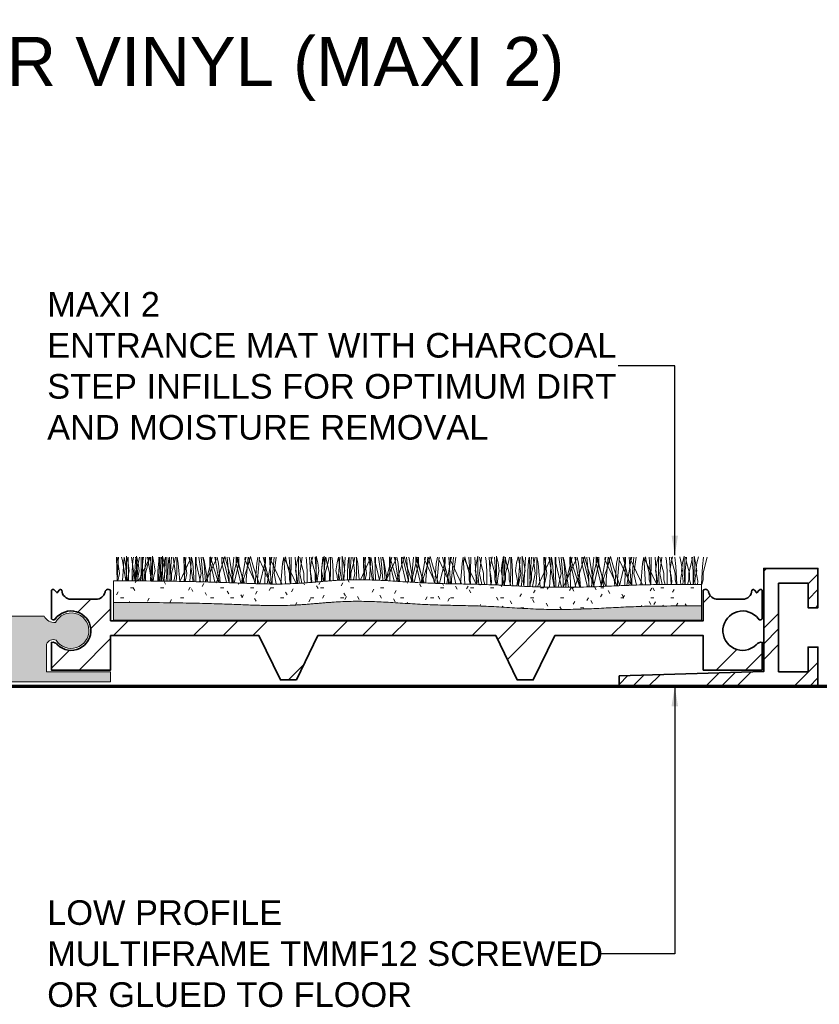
# Model space of a CAD drawing. Header units: millimetres. Extents: x -179 to 162, y -35 to 68.
# Tile 4 of 5: x 38 to 119, y -32 to 68. Entities that reach past the tile are written whole.
import ezdxf

# ---------------------------------------------------------------- set-up
doc = ezdxf.new("R2010")
doc.units = ezdxf.units.MM
for name, color, linetype, lineweight in [('FS-DETAIL', 3, 'Continuous', 35), ('FS-DETAIL-HATCH', 253, 'Continuous', 13), ('FS-DETAIL-THIN', 8, 'Continuous', 18), ('FS-DETAIL-WIDE', 4, 'Continuous', 70), ('FS-TEXT', 7, 'Continuous', 25)]:
    doc.layers.add(name, color=color, linetype=linetype, lineweight=lineweight)
doc.styles.add('Arial', font='arial.ttf', dxfattribs={"height": 2.5})
doc.dimstyles.new('Diagonal_2.5mm Arial$7', dxfattribs={"dimtxt": 2.5, "dimasz": 2, "dimexe": 2.5, "dimexo": 5, "dimgap": 1, "dimtad": 0, "dimzin": 0, "dimdsep": 46, "dimtxsty": 'Arial', "dimcen": 2, "dimdle": 4, "dimclrd": 1, "dimclre": 256, "dimclrt": 7, "dimaunit": 1, "dimadec": 0, "dimazin": 0, "dimtfac": 1, "dimtix": 1, "dimtmove": 2, "dimatfit": 3, "dimfxl": 1, "dimtvp": 1, "dimtolj": 1, "dimtzin": 0, "dimarcsym": 0})

# ---------------------------------------------------------------- blocks, each defined once
blk = doc.blocks.new('CARPET-H-PROFILE-MAXI')
at = {"layer": 'FS-DETAIL-HATCH'}
for p, q in [((-73.39, -53.15), (-73.34, -55.57)), ((-73.1, -54.82), (-73.32, -53.15)), ((-73.18, -53.15), (-73.25, -54.11)), ((-72.8, -53.51), (-72.88, -53.15)), ((-72.46, -55.58), (-72.8, -53.51)), ((-72.78, -55.58), (-72.63, -53.16)), ((-72.5, -53.81), (-72.63, -53.16)), ((-72.36, -55.58), (-72.5, -53.81)), ((-72.21, -53.73), (-72.37, -53.08)), ((-72.37, -53.43), (-72.37, -53.08)), ((-72.37, -54.75), (-72.37, -53.43)), ((-72.23, -53.15), (-72.18, -55.58)), ((-72.1, -54.56), (-72.21, -53.73)), ((-71.64, -54.82), (-71.86, -53.15)), ((-71.74, -53.55), (-71.81, -54.6)), ((-71.68, -53.15), (-71.74, -53.55)), ((-71.44, -53.15), (-71.51, -54.11)), ((-71.34, -53.81), (-71.47, -53.15)), ((-71.46, -54.78), (-71.16, -53.66)), ((-71.19, -53.77), (-71.36, -53.08)), ((-71.36, -53.43), (-71.36, -53.08)), ((-71.36, -54.75), (-71.36, -53.43)), ((-71.2, -55.59), (-71.34, -53.81)), ((-71.09, -54.56), (-71.19, -53.78)), ((-71.16, -53.66), (-71.06, -53.15)), ((-71.15, -55.59), (-70.12, -53.4)), ((-70.91, -53.43), (-70.91, -53.15)), ((-70.91, -54.75), (-70.91, -53.43)), ((-70.72, -53.55), (-70.8, -54.6)), ((-70.76, -53.15), (-70.71, -55.6)), ((-70.67, -53.15), (-70.72, -53.55)), ((-70.43, -53.15), (-70.5, -54.11)), ((-70.45, -54.78), (-70.15, -53.66)), ((-70.18, -53.51), (-70.26, -53.15)), ((-69.83, -55.6), (-70.18, -53.51)), ((-70.12, -53.4), (-70.17, -53.15)), ((-70.15, -53.66), (-70.05, -53.15)), ((-69.88, -53.81), (-70, -53.15)), ((-69.9, -53.43), (-69.9, -53.15)), ((-69.9, -54.75), (-69.9, -53.43)), ((-69.73, -55.61), (-69.88, -53.81)), ((-69.59, -53.73), (-69.75, -53.08)), ((-69.75, -53.43), (-69.75, -53.08)), ((-69.75, -54.75), (-69.75, -53.43)), ((-69.47, -54.56), (-69.59, -53.73)), ((-69.11, -53.55), (-69.19, -54.6)), ((-69.06, -53.15), (-69.11, -53.55)), ((-68.89, -54.82), (-69.11, -53.15)), ((-68.96, -53.15), (-69.04, -54.11)), ((-68.82, -53.15), (-68.89, -54.11)), ((-68.84, -54.78), (-68.54, -53.66)), ((-68.57, -53.73), (-68.74, -53.08)), ((-68.74, -53.43), (-68.74, -53.08)), ((-68.74, -54.75), (-68.74, -53.43)), ((-68.46, -54.56), (-68.57, -53.73)), ((-68.56, -55.62), (-68.41, -53.15)), ((-68.54, -53.66), (-68.43, -53.15)), ((-68.29, -53.43), (-68.29, -53.15)), ((-68.29, -54.75), (-68.29, -53.43)), ((-68.1, -53.55), (-68.17, -54.6)), ((-68.05, -53.15), (-68.1, -53.55)), ((-68.01, -53.15), (-67.96, -55.62)), ((-67.8, -53.15), (-67.87, -54.11)), ((-67.82, -54.78), (-67.52, -53.66)), ((-67.42, -54.82), (-67.65, -53.15)), ((-67.52, -53.66), (-67.42, -53.15)), ((-67.27, -53.43), (-67.27, -53.15)), ((-67.27, -54.75), (-67.27, -53.43)), ((-67.12, -53.81), (-67.25, -53.15)), ((-66.98, -55.63), (-67.12, -53.81)), ((-66.95, -55.63), (-65.91, -53.4)), ((-66.55, -53.15), (-66.5, -55.64)), ((-66.26, -54.82), (-66.48, -53.15)), ((-66.34, -53.15), (-66.41, -54.11)), ((-65.96, -53.51), (-66.04, -53.15)), ((-65.6, -55.66), (-65.96, -53.51)), ((-65.91, -53.4), (-65.95, -53.15)), ((-65.94, -55.65), (-65.79, -53.16)), ((-65.66, -53.81), (-65.79, -53.16)), ((-65.51, -55.66), (-65.66, -53.81)), ((-65.39, -53.15), (-65.34, -55.67)), ((-65.32, -53.77), (-65.32, -53.15)), ((-64.88, -55.68), (-65.32, -53.77)), ((-64.8, -54.82), (-65.02, -53.15)), ((-64.6, -55.42), (-64.8, -53.15)), ((-64.5, -53.81), (-64.63, -53.15)), ((-64.5, -53.51), (-64.58, -53.15)), ((-64.13, -55.7), (-64.5, -53.51)), ((-64.35, -55.7), (-64.5, -53.81)), ((-64.36, -55.7), (-63.29, -53.4)), ((-64.26, -55.42), (-63.69, -53.15)), ((-63.92, -53.15), (-63.87, -55.71)), ((-63.86, -53.77), (-63.86, -53.14)), ((-63.56, -54.18), (-63.86, -53.14)), ((-63.41, -55.72), (-63.86, -53.77)), ((-63.34, -53.51), (-63.42, -53.15)), ((-62.97, -55.73), (-63.34, -53.51)), ((-63.29, -53.4), (-63.33, -53.15)), ((-63.04, -53.81), (-63.17, -53.15)), ((-62.88, -55.74), (-63.04, -53.81)), ((-62.72, -54.18), (-62.41, -53.1)), ((-62.7, -53.77), (-62.7, -53.15)), ((-62.24, -55.75), (-62.7, -53.77)), ((-62.02, -55.42), (-62.6, -53.15)), ((-62.1, -54.18), (-62.41, -53.1)), ((-61.97, -55.42), (-62.17, -53.15)), ((-61.87, -53.51), (-61.96, -53.15)), ((-61.5, -55.78), (-61.87, -53.51)), ((-61.69, -55.42), (-61.49, -53.15)), ((-61.64, -55.42), (-61.06, -53.15)), ((-61.43, -55.78), (-60.96, -53.77)), ((-61.24, -53.77), (-61.24, -53.14)), ((-60.94, -54.18), (-61.24, -53.14)), ((-60.76, -55.8), (-61.24, -53.77)), ((-60.56, -55.42), (-61.14, -53.15)), ((-60.96, -53.77), (-60.96, -53.15)), ((-60.71, -55.81), (-60.32, -53.51)), ((-60.37, -53.4), (-60.33, -53.15)), ((-59.23, -55.86), (-60.37, -53.4)), ((-60.32, -53.51), (-60.24, -53.15)), ((-60.22, -55.42), (-60.02, -53.15)), ((-60.1, -54.18), (-59.79, -53.1)), ((-59.4, -55.42), (-59.98, -53.15)), ((-59.47, -54.18), (-59.79, -53.1)), ((-59.32, -55.85), (-59.16, -53.81)), ((-59.16, -53.81), (-59.03, -53.15)), ((-59.06, -55.42), (-58.86, -53.15)), ((-58.91, -53.4), (-58.87, -53.15)), ((-57.75, -55.88), (-58.89, -53.45)), ((-58.83, -55.87), (-58.34, -53.77)), ((-57.94, -55.42), (-58.51, -53.15)), ((-58.34, -53.77), (-58.34, -53.15)), ((-58.27, -53.15), (-58.33, -55.88)), ((-58.09, -55.88), (-57.7, -53.51)), ((-57.7, -55.88), (-57.87, -53.15)), ((-57.75, -53.4), (-57.71, -53.15)), ((-56.59, -55.89), (-57.75, -53.4)), ((-57.7, -53.51), (-57.62, -53.15)), ((-57.6, -55.42), (-57.4, -53.15)), ((-57.4, -54.82), (-57.18, -53.15)), ((-56.7, -55.89), (-56.54, -53.81)), ((-56.54, -53.81), (-56.41, -53.16)), ((-56.24, -55.89), (-56.41, -53.16)), ((-56.29, -53.4), (-56.24, -53.13)), ((-55.15, -55.83), (-56.29, -53.4)), ((-56.14, -53.66), (-56.24, -53.13)), ((-55.84, -54.78), (-56.14, -53.66)), ((-55.86, -53.15), (-55.79, -54.11)), ((-55.65, -53.15), (-55.7, -55.86)), ((-55.08, -55.82), (-55.25, -53.15)), ((-55.2, -54.56), (-55.09, -53.73)), ((-55.09, -53.73), (-54.92, -53.08)), ((-54.92, -53.43), (-54.92, -53.08)), ((-54.92, -54.75), (-54.92, -53.43)), ((-54.67, -53.66), (-54.78, -53.15)), ((-54.77, -54.82), (-54.55, -53.15)), ((-54.37, -54.78), (-54.67, -53.66)), ((-54.15, -53.15), (-54.1, -53.55)), ((-54.1, -53.55), (-54.02, -54.6)), ((-53.63, -55.73), (-53.79, -53.15)), ((-53.74, -54.56), (-53.62, -53.73)), ((-53.62, -53.73), (-53.47, -53.13)), ((-53.51, -53.66), (-53.61, -53.15)), ((-53.21, -54.78), (-53.51, -53.66)), ((-53.23, -53.15), (-53.16, -54.11)), ((-52.96, -53.73), (-53.12, -53.08)), ((-53.12, -53.43), (-53.12, -53.08)), ((-53.12, -54.75), (-53.12, -53.43)), ((-52.84, -54.56), (-52.96, -53.73)), ((-52.57, -54.56), (-52.46, -53.73)), ((-52.48, -53.55), (-52.56, -54.6)), ((-52.43, -53.15), (-52.48, -53.55)), ((-52.46, -53.73), (-52.3, -53.08)), ((-52.3, -53.43), (-52.3, -53.08)), ((-52.3, -54.75), (-52.3, -53.43)), ((-52.18, -53.15), (-52.26, -54.11)), ((-52.21, -54.78), (-51.91, -53.66)), ((-52.05, -53.66), (-52.15, -53.15)), ((-51.75, -54.78), (-52.05, -53.66)), ((-51.91, -53.66), (-51.8, -53.15)), ((-51.66, -53.43), (-51.66, -53.15)), ((-51.66, -54.75), (-51.66, -53.43)), ((-51.53, -53.15), (-51.47, -53.55)), ((-51.47, -53.55), (-51.4, -54.6)), ((-51.11, -54.56), (-51, -53.73)), ((-51, -53.73), (-50.86, -53.18)), ((-50.64, -54.82), (-50.86, -53.18)), ((-50.72, -53.15), (-50.79, -54.11)), ((-50.33, -53.73), (-50.49, -53.08)), ((-50.49, -53.43), (-50.49, -53.08)), ((-50.49, -54.75), (-50.49, -53.43)), ((-50.22, -54.56), (-50.33, -53.73)), ((-50.31, -55.5), (-50.17, -53.15)), ((-49.86, -53.55), (-49.93, -54.6)), ((-49.8, -53.15), (-49.86, -53.55)), ((-49.77, -53.15), (-49.72, -55.48)), ((-49.56, -53.15), (-49.63, -54.11)), ((-49.58, -54.78), (-49.28, -53.66)), ((-49.18, -54.82), (-49.4, -53.15)), ((-49.28, -53.66), (-49.18, -53.15)), ((-49.03, -53.43), (-49.03, -53.15)), ((-49.03, -54.75), (-49.03, -53.43)), ((-48.88, -53.81), (-49.01, -53.15)), ((-48.75, -55.47), (-48.88, -53.81)), ((-48.63, -55.47), (-47.67, -53.4)), ((-48.31, -53.15), (-48.26, -55.48)), ((-48.02, -54.82), (-48.24, -53.15)), ((-48.1, -53.15), (-48.17, -54.11)), ((-47.72, -53.51), (-47.8, -53.15)), ((-47.39, -55.5), (-47.72, -53.51)), ((-47.67, -53.4), (-47.71, -53.15)), ((-47.69, -55.49), (-47.55, -53.16)), ((-47.42, -53.81), (-47.55, -53.16)), ((-47.28, -55.5), (-47.42, -53.81)), ((-47.15, -53.15), (-47.1, -55.51)), ((-47.08, -53.77), (-47.08, -53.15)), ((-46.67, -55.52), (-47.08, -53.77)), ((-46.56, -54.82), (-46.78, -53.15)), ((-46.36, -55.42), (-46.56, -53.15)), ((-46.26, -53.81), (-46.39, -53.15)), ((-46.26, -53.51), (-46.34, -53.15)), ((-45.91, -55.57), (-46.26, -53.51)), ((-46.12, -55.56), (-46.26, -53.81)), ((-46.05, -55.56), (-45.04, -53.4)), ((-46.02, -55.42), (-45.44, -53.15)), ((-45.68, -53.15), (-45.63, -55.58)), ((-45.62, -53.77), (-45.62, -53.14)), ((-45.32, -54.18), (-45.62, -53.14)), ((-45.19, -55.61), (-45.62, -53.77)), ((-45.09, -53.51), (-45.18, -53.15)), ((-44.74, -55.63), (-45.09, -53.51)), ((-45.04, -53.4), (-45.08, -53.15)), ((-44.79, -53.81), (-44.92, -53.15)), ((-44.65, -55.64), (-44.79, -53.81)), ((-44.48, -54.18), (-44.17, -53.1)), ((-44.46, -53.77), (-44.46, -53.15)), ((-44.01, -55.68), (-44.46, -53.77)), ((-43.78, -55.42), (-44.36, -53.15)), ((-43.86, -54.18), (-44.17, -53.1)), ((-43.73, -55.42), (-43.93, -53.15)), ((-43.63, -53.51), (-43.71, -53.15)), ((-43.26, -55.72), (-43.63, -53.51)), ((-43.44, -55.42), (-43.24, -53.15)), ((-43.39, -55.42), (-42.82, -53.15)), ((-43.17, -55.73), (-42.72, -53.77)), ((-42.99, -53.77), (-42.99, -53.14)), ((-42.69, -54.18), (-42.99, -53.14)), ((-42.53, -55.76), (-42.99, -53.77)), ((-42.32, -55.42), (-42.89, -53.15)), ((-42.72, -53.77), (-42.72, -53.15)), ((-42.46, -55.76), (-42.08, -53.51)), ((-42.13, -53.4), (-42.09, -53.15)), ((-41, -55.83), (-42.13, -53.4)), ((-42.08, -53.51), (-42, -53.15)), ((-41.98, -55.42), (-41.78, -53.15)), ((-41.86, -54.18), (-41.54, -53.1)), ((-41.16, -55.42), (-41.73, -53.15)), ((-41.23, -54.18), (-41.54, -53.1)), ((-41.08, -55.83), (-40.92, -53.81)), ((-40.92, -53.81), (-40.79, -53.15)), ((-40.82, -55.42), (-40.62, -53.15)), ((-40.67, -53.4), (-40.63, -53.15)), ((-39.52, -55.87), (-40.67, -53.4)), ((-40.58, -55.84), (-40.09, -53.77)), ((-39.69, -55.42), (-40.27, -53.15)), ((-40.09, -53.77), (-40.09, -53.15)), ((-40.03, -53.15), (-40.09, -55.85)), ((-39.85, -55.86), (-39.46, -53.51)), ((-39.46, -55.87), (-39.63, -53.15)), ((-39.51, -53.4), (-39.47, -53.15)), ((-38.34, -55.89), (-39.51, -53.4)), ((-39.46, -53.51), (-39.37, -53.15)), ((-39.36, -55.42), (-39.16, -53.15)), ((-39.16, -54.82), (-38.93, -53.15)), ((-38.46, -55.89), (-38.29, -53.81)), ((-38.29, -53.81), (-38.17, -53.16)), ((-38, -55.9), (-38.17, -53.16)), ((-38.04, -53.4), (-38, -53.13)), ((-36.86, -55.92), (-38.04, -53.4)), ((-37.89, -53.66), (-38, -53.13)), ((-37.59, -54.78), (-37.89, -53.66)), ((-37.62, -53.15), (-37.54, -54.11)), ((-37.4, -53.15), (-37.46, -55.91)), ((-36.83, -55.92), (-37.01, -53.15)), ((-36.96, -54.56), (-36.84, -53.73)), ((-36.84, -53.73), (-36.68, -53.08)), ((-36.68, -53.43), (-36.68, -53.08)), ((-36.68, -54.75), (-36.68, -53.43)), ((-36.53, -54.82), (-36.31, -53.15)), ((-36.43, -53.66), (-36.53, -53.15)), ((-36.13, -54.78), (-36.43, -53.66)), ((-35.91, -53.15), (-35.86, -53.55)), ((-35.86, -53.55), (-35.78, -54.6)), ((-35.37, -55.98), (-35.54, -53.15)), ((-35.49, -54.56), (-35.38, -53.73)), ((-35.38, -53.73), (-35.23, -53.13)), ((-35.27, -53.66), (-35.37, -53.15)), ((-34.97, -54.78), (-35.27, -53.66)), ((-34.99, -53.15), (-34.92, -54.11)), ((-34.64, -53.73), (-34.8, -53.08)), ((-34.8, -53.43), (-34.8, -53.08)), ((-34.8, -54.75), (-34.8, -53.43)), ((-34.52, -54.56), (-34.64, -53.73)), ((-34.33, -54.56), (-34.22, -53.73)), ((-34.16, -53.55), (-34.24, -54.6)), ((-34.22, -53.73), (-34.06, -53.08)), ((-34.11, -53.15), (-34.16, -53.55)), ((-34.06, -53.43), (-34.06, -53.08)), ((-34.06, -54.75), (-34.06, -53.43)), ((-33.87, -53.15), (-33.94, -54.11)), ((-33.81, -53.66), (-33.91, -53.15)), ((-33.89, -54.78), (-33.59, -53.66)), ((-33.51, -54.78), (-33.81, -53.66)), ((-33.59, -53.66), (-33.48, -53.15)), ((-33.34, -53.43), (-33.34, -53.15)), ((-33.34, -54.75), (-33.34, -53.43)), ((-33.28, -53.15), (-33.23, -53.55)), ((-33.23, -53.55), (-33.16, -54.6)), ((-32.87, -54.56), (-32.76, -53.73)), ((-32.76, -53.73), (-32.61, -53.13)), ((-32.33, -54.82), (-32.55, -53.15)), ((-32.4, -53.15), (-32.48, -54.11)), ((-32.01, -53.73), (-32.18, -53.08)), ((-32.18, -53.43), (-32.18, -53.08)), ((-32.18, -54.75), (-32.18, -53.43)), ((-32.03, -56.12), (-31.85, -53.15)), ((-31.9, -54.56), (-32.01, -53.73)), ((-31.54, -53.55), (-31.61, -54.6)), ((-31.49, -53.15), (-31.54, -53.55)), ((-31.45, -53.15), (-31.39, -56.15)), ((-31.24, -53.15), (-31.31, -54.11)), ((-31.26, -54.78), (-30.96, -53.66)), ((-30.86, -54.82), (-31.08, -53.15)), ((-30.96, -53.66), (-30.86, -53.15)), ((-30.71, -53.43), (-30.71, -53.15)), ((-30.71, -54.75), (-30.71, -53.43)), ((-30.56, -53.81), (-30.69, -53.15)), ((-30.65, -56.18), (-29.35, -53.4)), ((-30.37, -56.19), (-30.56, -53.81)), ((-29.99, -53.15), (-29.93, -56.2)), ((-29.7, -54.82), (-29.92, -53.15)), ((-29.78, -53.15), (-29.85, -54.11)), ((-29.4, -53.51), (-29.48, -53.15)), ((-29.41, -56.21), (-29.23, -53.16)), ((-28.95, -56.22), (-29.4, -53.51)), ((-29.35, -53.4), (-29.39, -53.15)), ((-29.1, -53.81), (-29.23, -53.16)), ((-28.91, -56.22), (-29.1, -53.81)), ((-28.83, -53.15), (-28.76, -56.22)), ((-28.76, -53.77), (-28.76, -53.15)), ((-28.19, -56.22), (-28.76, -53.77)), ((-28.24, -54.82), (-28.46, -53.15)), ((-28.04, -55.42), (-28.24, -53.15)), ((-27.94, -53.81), (-28.07, -53.15)), ((-28.04, -56.21), (-26.72, -53.4)), ((-27.94, -53.51), (-28.02, -53.15)), ((-27.49, -56.22), (-27.94, -53.51)), ((-27.75, -56.22), (-27.94, -53.81)), ((-27.7, -55.42), (-27.12, -53.15)), ((-27.36, -53.15), (-27.3, -56.22)), ((-27.3, -53.77), (-27.3, -53.14)), ((-27, -54.18), (-27.3, -53.14)), ((-26.73, -56.21), (-27.3, -53.77)), ((-26.78, -53.51), (-26.86, -53.15)), ((-26.33, -56.21), (-26.78, -53.51)), ((-26.72, -53.4), (-26.77, -53.15)), ((-26.48, -53.81), (-26.6, -53.15)), ((-26.28, -56.21), (-26.48, -53.81)), ((-26.16, -54.18), (-25.85, -53.1)), ((-26.14, -53.77), (-26.14, -53.15)), ((-25.57, -56.19), (-26.14, -53.77)), ((-25.46, -55.42), (-26.04, -53.15)), ((-25.54, -54.18), (-25.85, -53.1)), ((-25.41, -55.42), (-25.61, -53.15)), ((-25.31, -53.51), (-25.39, -53.15)), ((-24.87, -56.17), (-25.31, -53.51)), ((-25.13, -55.42), (-24.93, -53.15)), ((-25.07, -55.42), (-24.5, -53.15)), ((-24.96, -56.17), (-24.4, -53.77)), ((-24.68, -53.77), (-24.68, -53.14)), ((-24.38, -54.18), (-24.68, -53.14)), ((-24.12, -56.15), (-24.68, -53.77)), ((-24, -55.42), (-24.58, -53.15)), ((-24.4, -53.77), (-24.4, -53.15)), ((-24.2, -56.15), (-23.76, -53.51)), ((-23.81, -53.4), (-23.77, -53.15)), ((-22.56, -56.08), (-23.81, -53.4)), ((-23.76, -53.51), (-23.68, -53.15)), ((-23.66, -55.42), (-23.46, -53.15)), ((-23.54, -54.18), (-23.22, -53.1)), ((-22.84, -55.42), (-23.41, -53.15)), ((-22.91, -54.18), (-23.22, -53.1)), ((-22.78, -56.09), (-22.6, -53.81)), ((-22.6, -53.81), (-22.47, -53.15)), ((-22.5, -55.42), (-22.3, -53.15)), ((-22.35, -53.4), (-22.31, -53.15)), ((-21.12, -56.02), (-22.33, -53.45)), ((-22.31, -56.07), (-21.77, -53.77)), ((-21.38, -55.42), (-21.95, -53.15)), ((-21.77, -53.77), (-21.77, -53.15)), ((-21.71, -53.15), (-21.77, -56.05)), ((-21.56, -56.04), (-21.14, -53.51)), ((-21.13, -56.02), (-21.31, -53.15)), ((-21.19, -53.4), (-21.15, -53.15)), ((-19.98, -55.98), (-21.19, -53.4)), ((-21.14, -53.51), (-21.05, -53.15)), ((-21.04, -55.42), (-20.84, -53.15)), ((-20.84, -54.82), (-20.62, -53.15)), ((-20.15, -55.99), (-19.97, -53.81)), ((-19.97, -53.81), (-19.85, -53.16)), ((-19.67, -55.98), (-19.85, -53.16)), ((-19.73, -53.4), (-19.68, -53.13)), ((-18.53, -55.96), (-19.73, -53.4)), ((-19.58, -53.66), (-19.68, -53.13)), ((-19.28, -54.78), (-19.58, -53.66)), ((-19.3, -53.15), (-19.22, -54.11)), ((-19.09, -53.15), (-19.14, -55.97)), ((-18.51, -55.96), (-18.69, -53.15)), ((-18.64, -54.56), (-18.53, -53.73)), ((-18.53, -53.73), (-18.36, -53.08)), ((-18.36, -53.43), (-18.36, -53.08)), ((-18.36, -54.75), (-18.36, -53.43)), ((-18.11, -53.66), (-18.22, -53.15)), ((-18.21, -54.82), (-17.99, -53.15)), ((-17.81, -54.78), (-18.11, -53.66)), ((-17.59, -53.15), (-17.54, -53.55)), ((-17.54, -53.55), (-17.46, -54.6)), ((-17.05, -55.94), (-17.22, -53.15)), ((-17.18, -54.56), (-17.06, -53.73)), ((-17.06, -53.73), (-16.91, -53.13)), ((-16.95, -53.66), (-17.05, -53.15)), ((-16.65, -54.78), (-16.95, -53.66)), ((-16.67, -53.15), (-16.6, -54.11)), ((-16.03, -53.73), (-16.18, -53.13)), ((-15.92, -54.56), (-16.03, -53.73)), ((-16.01, -54.56), (-15.9, -53.73)), ((-15.9, -53.73), (-15.74, -53.08)), ((-15.74, -53.43), (-15.74, -53.08)), ((-15.74, -54.75), (-15.74, -53.43)), ((-15.55, -53.55), (-15.63, -54.6)), ((-15.49, -53.66), (-15.59, -53.15)), ((-15.5, -53.15), (-15.55, -53.55)), ((-15.19, -54.78), (-15.49, -53.66)), ((-15.28, -54.78), (-14.98, -53.66)), ((-14.98, -53.66), (-14.88, -53.15)), ((-14.96, -53.15), (-14.91, -53.55)), ((-14.91, -53.55), (-14.84, -54.6)), ((-14.73, -53.43), (-14.73, -53.08)), ((-14.57, -53.73), (-14.73, -53.08)), ((-14.73, -54.75), (-14.73, -53.43)), ((-14.45, -54.56), (-14.57, -53.73)), ((-14.55, -54.56), (-14.44, -53.73)), ((-14.44, -53.73), (-14.29, -53.13)), ((-13.79, -53.15), (-13.87, -54.11)), ((-13.82, -54.78), (-13.52, -53.66)), ((-13.52, -53.66), (-13.41, -53.15)), ((-73.25, -54.11), (-73.34, -55.57)), ((-73.26, -55.57), (-73.1, -54.82)), ((-72.43, -55.58), (-72.37, -54.75)), ((-72.21, -55.08), (-72.1, -54.56)), ((-71.81, -54.6), (-71.81, -55.59)), ((-71.8, -55.59), (-71.64, -54.82)), ((-71.51, -54.11), (-71.6, -55.59)), ((-71.46, -55.46), (-71.46, -54.78)), ((-71.41, -55.59), (-71.36, -54.75)), ((-71.2, -55.08), (-71.09, -54.56)), ((-70.96, -55.59), (-70.91, -54.75)), ((-70.8, -54.6), (-70.8, -55.6)), ((-70.5, -54.11), (-70.59, -55.6)), ((-70.45, -55.46), (-70.45, -54.78)), ((-69.95, -55.6), (-69.9, -54.75)), ((-69.8, -55.61), (-69.75, -54.75)), ((-69.59, -55.08), (-69.47, -54.56)), ((-69.19, -54.6), (-69.19, -55.61)), ((-69.04, -54.11), (-69.13, -55.61)), ((-69.05, -55.61), (-68.89, -54.82)), ((-68.89, -54.11), (-68.98, -55.61)), ((-68.84, -55.46), (-68.84, -54.78)), ((-68.79, -55.61), (-68.74, -54.75)), ((-68.57, -55.08), (-68.46, -54.56)), ((-68.34, -55.62), (-68.29, -54.75)), ((-68.17, -54.6), (-68.17, -55.62)), ((-67.87, -54.11), (-67.97, -55.62)), ((-67.82, -55.46), (-67.82, -54.78)), ((-67.59, -55.62), (-67.42, -54.82)), ((-67.33, -55.63), (-67.27, -54.75)), ((-66.41, -54.11), (-66.51, -55.64)), ((-66.43, -55.64), (-66.26, -54.82)), ((-64.98, -55.68), (-64.8, -54.82)), ((-63.05, -55.73), (-63.56, -54.18)), ((-63.24, -55.73), (-62.72, -54.18)), ((-61.57, -55.78), (-62.1, -54.18)), ((-60.39, -55.82), (-60.94, -54.18)), ((-60.64, -55.81), (-60.1, -54.18)), ((-58.91, -55.87), (-59.47, -54.18)), ((-57.18, -55.89), (-57.4, -54.82)), ((-55.84, -55.46), (-55.84, -54.78)), ((-55.79, -54.11), (-55.68, -55.86)), ((-55.09, -55.08), (-55.2, -54.56)), ((-54.86, -55.81), (-54.92, -54.75)), ((-54.57, -55.8), (-54.77, -54.82)), ((-54.37, -55.46), (-54.37, -54.78)), ((-54.02, -54.6), (-54.02, -55.76)), ((-53.62, -55.08), (-53.74, -54.56)), ((-53.21, -55.46), (-53.21, -54.78)), ((-53.18, -55.69), (-53.12, -54.75)), ((-53.16, -54.11), (-53.06, -55.68)), ((-52.96, -55.08), (-52.84, -54.56)), ((-52.46, -55.08), (-52.57, -54.56)), ((-52.56, -54.6), (-52.56, -55.64)), ((-52.26, -54.11), (-52.35, -55.62)), ((-52.25, -55.61), (-52.3, -54.75)), ((-52.21, -55.46), (-52.21, -54.78)), ((-51.75, -55.46), (-51.75, -54.78)), ((-51.71, -55.58), (-51.66, -54.75)), ((-51.4, -54.6), (-51.4, -55.56)), ((-51, -55.08), (-51.11, -54.56)), ((-50.79, -54.11), (-50.88, -55.53)), ((-50.79, -55.52), (-50.64, -54.82)), ((-50.54, -55.5), (-50.49, -54.75)), ((-50.33, -55.08), (-50.22, -54.56)), ((-49.93, -54.6), (-49.93, -55.49)), ((-49.63, -54.11), (-49.72, -55.48)), ((-49.58, -55.46), (-49.58, -54.78)), ((-49.32, -55.48), (-49.18, -54.82)), ((-49.07, -55.47), (-49.03, -54.75)), ((-48.17, -54.11), (-48.25, -55.48)), ((-48.15, -55.48), (-48.02, -54.82)), ((-46.7, -55.52), (-46.56, -54.82)), ((-44.84, -55.63), (-45.32, -54.18)), ((-44.96, -55.62), (-44.48, -54.18)), ((-43.35, -55.72), (-43.86, -54.18)), ((-42.16, -55.78), (-42.69, -54.18)), ((-42.38, -55.77), (-41.86, -54.18)), ((-40.68, -55.84), (-41.23, -54.18)), ((-38.94, -55.88), (-39.16, -54.82)), ((-37.59, -55.46), (-37.59, -54.78)), ((-37.54, -54.11), (-37.43, -55.91)), ((-36.84, -55.08), (-36.96, -54.56)), ((-36.61, -55.93), (-36.68, -54.75)), ((-36.3, -55.94), (-36.53, -54.82)), ((-36.13, -55.46), (-36.13, -54.78)), ((-35.78, -54.6), (-35.78, -55.8)), ((-35.38, -55.08), (-35.49, -54.56)), ((-34.97, -55.46), (-34.97, -54.78)), ((-34.92, -54.11), (-34.81, -55.91)), ((-34.88, -55.99), (-34.8, -54.75)), ((-34.64, -55.08), (-34.52, -54.56)), ((-34.22, -55.08), (-34.33, -54.56)), ((-34.24, -54.6), (-34.24, -55.8)), ((-33.98, -56.04), (-34.06, -54.75)), ((-33.94, -54.11), (-34.05, -55.91)), ((-33.89, -55.46), (-33.89, -54.78)), ((-33.51, -55.46), (-33.51, -54.78)), ((-33.42, -56.06), (-33.34, -54.75)), ((-33.16, -54.6), (-33.16, -55.8)), ((-32.76, -55.08), (-32.87, -54.56)), ((-32.48, -54.11), (-32.59, -55.91)), ((-32.59, -56.1), (-32.33, -54.82)), ((-32.26, -56.12), (-32.18, -54.75)), ((-32.01, -55.08), (-31.9, -54.56)), ((-31.61, -54.6), (-31.61, -55.8)), ((-31.31, -54.11), (-31.43, -55.91)), ((-31.26, -55.46), (-31.26, -54.78)), ((-31.14, -56.16), (-30.86, -54.82)), ((-30.8, -56.18), (-30.71, -54.75)), ((-29.98, -56.2), (-29.7, -54.82)), ((-29.85, -54.11), (-29.96, -55.91)), ((-28.53, -56.22), (-28.24, -54.82)), ((-26.33, -56.21), (-27, -54.18)), ((-26.84, -56.21), (-26.16, -54.18)), ((-24.88, -56.17), (-25.54, -54.18)), ((-23.73, -56.13), (-24.38, -54.18)), ((-24.19, -56.15), (-23.54, -54.18)), ((-22.28, -56.07), (-22.91, -54.18)), ((-20.59, -56), (-20.84, -54.82)), ((-19.28, -55.46), (-19.28, -54.78)), ((-19.22, -54.11), (-19.11, -55.91)), ((-18.53, -55.08), (-18.64, -54.56)), ((-18.29, -55.96), (-18.36, -54.75)), ((-17.98, -55.95), (-18.21, -54.82)), ((-17.81, -55.46), (-17.81, -54.78)), ((-17.46, -54.6), (-17.46, -55.8)), ((-17.06, -55.08), (-17.18, -54.56)), ((-16.65, -55.46), (-16.65, -54.78)), ((-16.6, -54.11), (-16.49, -55.91)), ((-16.03, -55.08), (-15.92, -54.56)), ((-15.9, -55.08), (-16.01, -54.56)), ((-15.67, -55.94), (-15.74, -54.75)), ((-15.63, -54.6), (-15.63, -55.8)), ((-15.28, -55.46), (-15.28, -54.78)), ((-15.19, -55.46), (-15.19, -54.78)), ((-14.84, -54.6), (-14.84, -55.8)), ((-14.8, -55.94), (-14.73, -54.75)), ((-14.57, -55.08), (-14.45, -54.56)), ((-14.44, -55.08), (-14.55, -54.56)), ((-13.87, -54.11), (-13.98, -55.91)), ((-13.82, -55.46), (-13.82, -54.78)), ((-72.28, -55.58), (-72.21, -55.08)), ((-71.5, -55.59), (-71.46, -55.46)), ((-71.27, -55.59), (-71.2, -55.08)), ((-70.49, -55.6), (-70.45, -55.46)), ((-69.66, -55.61), (-69.59, -55.08)), ((-68.88, -55.61), (-68.84, -55.46)), ((-68.65, -55.61), (-68.57, -55.08)), ((-67.87, -55.62), (-67.82, -55.46)), ((-64.6, -55.69), (-64.6, -55.42)), ((-64.29, -55.7), (-64.26, -55.42)), ((-62, -55.76), (-62.02, -55.42)), ((-61.97, -55.76), (-61.97, -55.42)), ((-61.69, -55.77), (-61.69, -55.42)), ((-61.67, -55.77), (-61.64, -55.42)), ((-60.53, -55.81), (-60.56, -55.42)), ((-60.22, -55.82), (-60.22, -55.42)), ((-59.36, -55.85), (-59.4, -55.42)), ((-59.06, -55.86), (-59.06, -55.42)), ((-57.9, -55.88), (-57.94, -55.42)), ((-57.6, -55.88), (-57.6, -55.42)), ((-55.72, -55.86), (-55.84, -55.46)), ((-55.01, -55.61), (-55.09, -55.08)), ((-55.03, -55.82), (-55.01, -55.61)), ((-54.28, -55.78), (-54.37, -55.46)), ((-53.55, -55.61), (-53.62, -55.08)), ((-53.56, -55.73), (-53.55, -55.61)), ((-53.15, -55.69), (-53.21, -55.46)), ((-53.03, -55.61), (-52.96, -55.08)), ((-53.02, -55.68), (-53.03, -55.61)), ((-52.39, -55.61), (-52.46, -55.08)), ((-52.39, -55.63), (-52.39, -55.61)), ((-52.25, -55.61), (-52.21, -55.46)), ((-51.71, -55.58), (-51.75, -55.46)), ((-50.94, -55.53), (-51, -55.08)), ((-50.39, -55.5), (-50.33, -55.08)), ((-49.59, -55.48), (-49.58, -55.46)), ((-46.36, -55.54), (-46.36, -55.42)), ((-46.03, -55.56), (-46.02, -55.42)), ((-43.76, -55.69), (-43.78, -55.42)), ((-43.73, -55.69), (-43.73, -55.42)), ((-43.44, -55.71), (-43.44, -55.42)), ((-43.42, -55.71), (-43.39, -55.42)), ((-42.29, -55.77), (-42.32, -55.42)), ((-41.98, -55.78), (-41.98, -55.42)), ((-41.12, -55.82), (-41.16, -55.42)), ((-40.82, -55.83), (-40.82, -55.42)), ((-39.66, -55.86), (-39.69, -55.42)), ((-39.36, -55.87), (-39.36, -55.42)), ((-37.47, -55.91), (-37.59, -55.46)), ((-36.77, -55.61), (-36.84, -55.08)), ((-36.8, -55.93), (-36.77, -55.61)), ((-35.99, -55.95), (-36.13, -55.46)), ((-35.78, -55.8), (-35.78, -55.96)), ((-35.31, -55.61), (-35.38, -55.08)), ((-35.34, -55.98), (-35.31, -55.61)), ((-34.82, -55.99), (-34.97, -55.46)), ((-34.81, -55.91), (-34.81, -55.99)), ((-34.71, -55.61), (-34.64, -55.08)), ((-34.68, -56), (-34.71, -55.61)), ((-34.24, -55.8), (-34.24, -56.02)), ((-34.14, -55.61), (-34.22, -55.08)), ((-34.18, -56.03), (-34.14, -55.61)), ((-34.05, -56.03), (-33.89, -55.46)), ((-34.05, -55.91), (-34.04, -56.03)), ((-33.33, -56.07), (-33.51, -55.46)), ((-33.16, -55.8), (-33.15, -56.07)), ((-32.68, -55.61), (-32.76, -55.08)), ((-32.73, -56.09), (-32.68, -55.61)), ((-32.59, -55.91), (-32.57, -56.1)), ((-32.09, -55.61), (-32.01, -55.08)), ((-32.04, -56.12), (-32.09, -55.61)), ((-31.61, -55.8), (-31.62, -56.14)), ((-31.46, -56.15), (-31.26, -55.46)), ((-31.43, -55.91), (-31.41, -56.15)), ((-29.96, -55.91), (-29.94, -56.2)), ((-28.04, -56.22), (-28.04, -55.42)), ((-27.77, -56.22), (-27.7, -55.42)), ((-25.4, -56.19), (-25.46, -55.42)), ((-25.41, -56.19), (-25.41, -55.42)), ((-25.14, -56.18), (-25.07, -55.42)), ((-25.13, -56.18), (-25.13, -55.42)), ((-23.94, -56.14), (-24, -55.42)), ((-23.66, -56.13), (-23.66, -55.42)), ((-22.78, -56.09), (-22.84, -55.42)), ((-22.5, -56.08), (-22.5, -55.42)), ((-21.32, -56.03), (-21.38, -55.42)), ((-21.04, -56.02), (-21.04, -55.42)), ((-19.13, -55.97), (-19.28, -55.46)), ((-19.11, -55.91), (-19.12, -55.97)), ((-18.45, -55.61), (-18.53, -55.08)), ((-18.48, -55.96), (-18.45, -55.61)), ((-17.67, -55.95), (-17.81, -55.46)), ((-17.46, -55.8), (-17.46, -55.94)), ((-16.99, -55.61), (-17.06, -55.08)), ((-17.02, -55.94), (-16.99, -55.61)), ((-16.51, -55.94), (-16.65, -55.46)), ((-16.49, -55.91), (-16.49, -55.94)), ((-16.1, -55.61), (-16.03, -55.08)), ((-16.07, -55.94), (-16.1, -55.61)), ((-15.83, -55.61), (-15.9, -55.08)), ((-15.86, -55.94), (-15.83, -55.61)), ((-15.63, -55.8), (-15.63, -55.94)), ((-15.41, -55.94), (-15.28, -55.46)), ((-15.05, -55.94), (-15.19, -55.46)), ((-14.84, -55.8), (-14.83, -55.94)), ((-14.64, -55.61), (-14.57, -55.08)), ((-14.61, -55.94), (-14.64, -55.61)), ((-14.36, -55.61), (-14.44, -55.08)), ((-14.39, -55.94), (-14.36, -55.61)), ((-13.95, -55.94), (-13.82, -55.46)), ((-28.04, -56.22), (-28.04, -56.21))]:
    blk.add_line(p, q, dxfattribs=at)

msp = doc.modelspace()

# ---------------------------------------------------------------- hatches: boundary and pattern name
at = {"layer": 'FS-DETAIL-HATCH'}
h = msp.add_hatch(dxfattribs=at)
h.set_pattern_fill('FP_3', color=256, style=0, pattern_type=2)
h.set_pattern_definition([(45, (-1427.115, -3314.3196), (-4.490128, 4.490128), []), (45, (-1425.528, -3314.3196), (9e-16, 8.980256), []), (45, (-1428.702, -3314.3196), (9e-16, 8.980256), [])])
h.paths.add_polyline_path([(98.758, 0), (118.958, 0), (118.958, 4), (117.958, 4), (117.958, 1.5), (114.958, 1.5), (114.958, 10.5), (117.958, 10.5), (117.958, 8), (118.958, 8), (118.958, 12), (113.458, 12), (113.458, 1.519), (98.758, 1.074)], flags=0)
h = msp.add_hatch(dxfattribs=at)
h.set_pattern_fill('FP_4', color=256, style=0, pattern_type=2)
h.set_pattern_definition([(0, (-1427.1148, -3314.3196), (4.064, 1.016), [0.335, -2.713, 0.335, -2.713, -16.256]), (0, (-1427.1148, -3314.3196), (4.064, 1.016), [-6.096, 0.335, -5.761, 0.335, -2.713, -7.112]), (0, (-1427.1148, -3314.3196), (4.064, 1.016), [-15.24, 0.335, -1.697, 0.335, -4.745]), (120, (-1425.5908, -3313.8116), (-2.9118818, 3.01152724), [0.335, -2.713, 0.335, -2.713, -16.256]), (120, (-1425.5908, -3313.8116), (-2.9118818, 3.01152724), [-6.096, 0.335, -5.761, 0.335, -2.713, -7.112]), (120, (-1425.5908, -3313.8116), (-2.9118818, 3.01152724), [-15.24, 0.335, -1.697, 0.335, -4.745]), (240, (-1425.0828, -3311.7796), (-1.1521182, -4.02752724), [0.335, -2.713, 0.335, -2.713, -16.256]), (240, (-1425.0828, -3311.7796), (-1.1521182, -4.02752724), [-6.096, 0.335, -5.761, 0.335, -2.713, -7.112]), (240, (-1425.0828, -3311.7796), (-1.1521182, -4.02752724), [-15.24, 0.335, -1.697, 0.335, -4.745])])
h.paths.add_polyline_path([(92.733, 7.826), (94.892, 7.868), (96.968, 7.955), (98.942, 8.057), (101.052, 8.14), (103.625, 8.179), (107.122, 8.185), (107.122, 10.372), (103.637, 10.366), (101.08, 10.327), (94.87, 10.101), (92.67, 10.084), (90.487, 10.126), (84.229, 10.386), (80.11, 10.48), (78.051, 10.575), (75.833, 10.709), (74.14, 10.802), (72.39, 10.845), (70.684, 10.813), (68.896, 10.697), (66.947, 10.536), (64.806, 10.42), (62.393, 10.434), (59.186, 10.548), (54.435, 10.678), (47.392, 10.74), (47.392, 8.553), (54.436, 8.491), (59.188, 8.361), (62.395, 8.247), (64.808, 8.234), (66.949, 8.349), (68.899, 8.511), (70.687, 8.627), (72.393, 8.659), (74.14, 8.615), (76.031, 8.512), (78.038, 8.39), (80.089, 8.294), (84.208, 8.19), (86.297, 8.1), (88.415, 7.973), (90.561, 7.864)], flags=0)
at = {"layer": 'FS-DETAIL-HATCH', "lineweight": 18}
h = msp.add_hatch(dxfattribs=at)
h.set_pattern_fill('FP_1', color=256, style=0, pattern_type=2)
h.set_pattern_definition([(45, (-1427.252, -3330.239), (14.142136, -9e-16), [20, 0]), (45, (-1424.252, -3330.239), (14.142136, -9e-16), [20, 0]), (45, (-1421.252, -3330.239), (14.142136, -9e-16), [20, 0])])
h.paths.add_polyline_path([(64.356, 0.675), (65.982, 0.675), (68.169, 5.175), (86.235, 5.175), (88.422, 0.675), (90.048, 0.675), (92.235, 5.175), (107.302, 5.175), (107.302, 1.675), (113.302, 1.675), (113.302, 4.475), (113.161, 4.492), (113.02, 4.473), (112.889, 4.421), (112.774, 4.337), (112.683, 4.228), (112.274, 3.927), (111.803, 3.739), (111.299, 3.675), (110.796, 3.74), (110.325, 3.93), (109.917, 4.232), (109.598, 4.628), (109.389, 5.091), (109.304, 5.591), (109.347, 6.097), (109.516, 6.576), (109.801, 6.996), (110.182, 7.332), (110.635, 7.561), (111.131, 7.668), (111.639, 7.646), (112.124, 7.498), (112.557, 7.232), (112.995, 6.791), (113.05, 6.771), (113.108, 6.765), (113.165, 6.773), (113.219, 6.796), (113.265, 6.83), (113.302, 6.875), (113.302, 9.775), (113.245, 9.841), (113.163, 9.872), (113.077, 9.862), (113.038, 9.841), (112.735, 9.505), (112.463, 9.838), (112.394, 9.864), (112.322, 9.852), (112.29, 9.833), (112.247, 9.773), (112.209, 9.535), (112.111, 9.316), (111.96, 9.129), (111.765, 8.988), (111.541, 8.901), (111.302, 8.875), (108.791, 8.875), (108.579, 8.894), (108.378, 8.959), (108.196, 9.068), (108.043, 9.215), (107.926, 9.392), (107.798, 9.742), (107.744, 9.803), (107.676, 9.848), (107.599, 9.874), (107.518, 9.88), (107.438, 9.865), (107.364, 9.831), (107.302, 9.779), (107.302, 6.675), (47.102, 6.675), (47.102, 9.779), (47.04, 9.831), (46.966, 9.865), (46.886, 9.88), (46.805, 9.874), (46.728, 9.848), (46.66, 9.803), (46.606, 9.742), (46.567, 9.658), (46.552, 9.591), (46.478, 9.392), (46.361, 9.215), (46.208, 9.068), (46.026, 8.959), (45.825, 8.894), (45.614, 8.875), (43.102, 8.875), (42.863, 8.901), (42.639, 8.988), (42.445, 9.129), (42.293, 9.316), (42.195, 9.535), (42.157, 9.773), (42.114, 9.833), (42.047, 9.863), (41.974, 9.856), (41.941, 9.838), (41.669, 9.505), (41.366, 9.841), (41.285, 9.872), (41.198, 9.861), (41.159, 9.841), (41.102, 9.775), (41.102, 6.875), (41.139, 6.83), (41.185, 6.796), (41.239, 6.773), (41.296, 6.765), (41.354, 6.771), (41.409, 6.791), (41.457, 6.823), (41.51, 6.881), (41.847, 7.232), (42.28, 7.498), (42.765, 7.646), (43.273, 7.668), (43.769, 7.561), (44.231, 7.324), (44.603, 6.996), (44.894, 6.559), (45.057, 6.097), (45.1, 5.591), (45.015, 5.091), (44.806, 4.628), (44.487, 4.232), (44.079, 3.93), (43.608, 3.74), (43.105, 3.675), (42.601, 3.739), (42.114, 3.939), (41.721, 4.228), (41.63, 4.337), (41.51, 4.423), (41.384, 4.473), (41.243, 4.492), (41.102, 4.475), (41.102, 1.675), (47.102, 1.675), (47.102, 5.175), (62.169, 5.175)], flags=0)
at = {"layer": 'FS-DETAIL-HATCH'}
h = msp.add_hatch(color=256, dxfattribs=at)
h.paths.add_polyline_path([(74.14, 6.751), (107.139, 6.751), (107.139, 8.751), (107.122, 8.751), (107.122, 8.185), (103.625, 8.179), (101.052, 8.14), (98.942, 8.057), (96.968, 7.955), (94.87, 7.867), (92.67, 7.827), (90.487, 7.868), (88.368, 7.976), (86.29, 8.1), (84.208, 8.19), (80.089, 8.294), (78.038, 8.39), (75.833, 8.523), (74.14, 8.615), (74.14, 8.512)], flags=0)
h.paths.add_polyline_path([(62.395, 6.751), (74.14, 6.751), (74.14, 8.615), (72.39, 8.659), (70.684, 8.627), (68.896, 8.511), (66.947, 8.349), (64.806, 8.234), (62.395, 8.247), (62.395, 8.234)], flags=0)
h.paths.add_polyline_path([(47.392, 6.751), (62.395, 6.751), (62.393, 8.248), (59.186, 8.361), (54.435, 8.491), (47.392, 8.553), (47.392, 8.491)], flags=0)
msp.add_hatch(color=256, dxfattribs=at).paths.add_polyline_path([(39.168, 0.484), (47.106, 0.484), (47.106, 1.484), (40.602, 1.484), (40.602, 4.307), (40.704, 4.471), (40.842, 4.605), (41.009, 4.702), (41.194, 4.756), (41.387, 4.763), (41.576, 4.723), (41.858, 4.376), (42.224, 4.107), (42.632, 3.939), (43.076, 3.877), (43.521, 3.926), (43.94, 4.084), (44.307, 4.34), (44.6, 4.679), (44.799, 5.08), (44.893, 5.529), (44.877, 5.965), (44.75, 6.395), (44.521, 6.78), (44.204, 7.096), (43.819, 7.324), (43.39, 7.45), (42.942, 7.466), (42.504, 7.371), (42.104, 7.171), (41.765, 6.878), (41.51, 6.51), (41.229, 6.518), (40.959, 6.592), (40.713, 6.728), (40.506, 6.918), (40.35, 7.151), (36.854, 7.151), (36.698, 6.918), (36.491, 6.728), (36.246, 6.592), (35.975, 6.518), (35.695, 6.51), (35.439, 6.878), (35.1, 7.171), (34.7, 7.371), (34.262, 7.466), (33.815, 7.45), (33.385, 7.324), (33, 7.096), (32.683, 6.78), (32.454, 6.395), (32.327, 5.965), (32.311, 5.518), (32.405, 5.08), (32.605, 4.679), (32.897, 4.34), (33.264, 4.084), (33.683, 3.926), (34.128, 3.877), (34.572, 3.939), (34.986, 4.109), (35.346, 4.376), (35.628, 4.723), (35.817, 4.763), (36.01, 4.756), (36.195, 4.702), (36.362, 4.605), (36.5, 4.471), (36.602, 4.307), (36.602, 1.484), (30.098, 1.484), (30.098, 0.484), (38.602, 0.484)], flags=0)

# ---------------------------------------------------------------- linework, layer by layer
at = {"layer": 'FS-DETAIL'}
msp.add_lwpolyline([(98.758, 1.074), (98.758, 0), (118.958, 0), (118.958, 4), (117.958, 4), (117.958, 1.5), (114.958, 1.5), (114.958, 10.5), (117.958, 10.5), (117.958, 8), (118.958, 8), (118.958, 12), (113.458, 12), (113.458, 1.519)], close=True, dxfattribs=at)
at = {"layer": 'FS-DETAIL', "flags": 128}
msp.add_lwpolyline([(47.102, 9.779, 0.6495569), (46.552, 9.591, -0.3507355), (45.614, 8.875), (43.102, 8.875, -0.4118059), (42.157, 9.773, 0.667183), (41.894, 9.782), (41.669, 9.505), (41.424, 9.776, 0.609352), (41.102, 9.775), (41.102, 6.875, 0.5370451), (41.495, 6.866, -2.6436192), (41.721, 4.228, 0.3215119), (41.102, 4.475), (41.102, 1.675), (47.102, 1.675), (47.102, 5.175), (62.169, 5.175), (64.356, 0.675), (65.982, 0.675), (68.169, 5.175), (86.235, 5.175), (88.422, 0.675), (90.048, 0.675), (92.235, 5.175), (107.302, 5.175), (107.302, 1.675), (113.302, 1.675), (113.302, 4.475, 0.3215119), (112.683, 4.228, -2.6436192), (112.909, 6.866, 0.5370451), (113.302, 6.875), (113.302, 9.775, 0.609352), (112.98, 9.776), (112.735, 9.505), (112.51, 9.782, 0.667183), (112.247, 9.773, -0.4118059), (111.302, 8.875), (108.791, 8.875, -0.3507355), (107.852, 9.591, 0.6495569), (107.302, 9.779), (107.302, 6.675), (47.102, 6.675)], format="xyb", close=True, dxfattribs=at)
at = {"layer": 'FS-DETAIL-THIN'}
for p, q in [((47.392, 10.74), (47.392, 8.553)), ((107.122, 8.185), (107.122, 10.372)), ((47.392, 8.553), (47.392, 6.751)), ((107.139, 8.751), (107.122, 8.751)), ((107.139, 6.751), (107.139, 8.185)), ((47.392, 6.751), (107.139, 6.751))]:
    msp.add_line(p, q, dxfattribs=at)
msp.add_lwpolyline([(41.51, 6.51, -3.7564264), (41.576, 4.723, 0.3836815), (40.602, 4.307), (40.602, 1.484), (47.106, 1.484), (47.106, 0.484), (38.602, 0.484), (30.098, 0.484), (30.098, 1.484), (36.602, 1.484), (36.602, 4.307, 0.3836815), (35.628, 4.723, -3.7564264), (35.695, 6.51, 0.306695), (36.854, 7.151), (38.602, 7.151), (40.35, 7.151, 0.306695)], format="xyb", close=True, dxfattribs=at)
for points, knots in [([(107.122, 10.372), (105.805, 10.375), (103.456, 10.371), (101.017, 10.336), (99.299, 10.263), (97.978, 10.203), (96.665, 10.146), (94.883, 10.094), (92.666, 10.074), (90.474, 10.117), (88.361, 10.214), (86.288, 10.322), (84.229, 10.392), (82.17, 10.427), (80.112, 10.471), (78.044, 10.57), (76.016, 10.702), (74.11, 10.813), (72.382, 10.857), (70.981, 10.834), (69.955, 10.775), (69.359, 10.732), (68.898, 10.698), (68.426, 10.66), (67.946, 10.616), (67.454, 10.573), (66.949, 10.535), (66.433, 10.5), (65.734, 10.455), (64.806, 10.413), (63.69, 10.409), (62.641, 10.426), (61.688, 10.454), (60.948, 10.483), (60.135, 10.516), (58.886, 10.558), (57.13, 10.617), (53.681, 10.704), (50.122, 10.73), (47.392, 10.74)], [0, 0, 0, 0, 0.0416667, 0.0833333, 0.125, 0.1458333, 0.1666667, 0.2083333, 0.25, 0.2916667, 0.3333333, 0.375, 0.4166667, 0.4583333, 0.5, 0.5416667, 0.5833333, 0.625, 0.6666667, 0.7083333, 0.7291667, 0.7395833, 0.75, 0.7604167, 0.7708333, 0.78125, 0.7916667, 0.8020833, 0.8125, 0.8333333, 0.8541667, 0.875, 0.8854167, 0.8958333, 0.90625, 0.9166667, 0.9375, 0.9583333, 1, 1, 1, 1]), ([(47.392, 8.553), (50.123, 8.544), (53.682, 8.517), (57.132, 8.43), (58.888, 8.371), (60.137, 8.33), (60.95, 8.296), (61.69, 8.267), (62.644, 8.239), (63.692, 8.222), (64.808, 8.226), (65.737, 8.268), (66.435, 8.314), (66.951, 8.349), (67.456, 8.386), (67.948, 8.43), (68.429, 8.473), (68.901, 8.512), (69.362, 8.545), (69.958, 8.589), (70.985, 8.648), (72.385, 8.67), (74.111, 8.626), (76.011, 8.516), (78.032, 8.384), (80.09, 8.285), (82.141, 8.24), (84.204, 8.198), (85.944, 8.123), (87.351, 8.038), (88.413, 7.973), (89.483, 7.911), (90.918, 7.844), (92.735, 7.812), (94.905, 7.86), (96.651, 7.938), (97.951, 8.006), (99.265, 8.074), (100.986, 8.149), (103.446, 8.184), (105.802, 8.189), (107.122, 8.185)], [0, 0, 0, 0, 0.0416667, 0.0625, 0.0833333, 0.09375, 0.1041667, 0.1145833, 0.125, 0.1458333, 0.1666667, 0.1875, 0.1979167, 0.2083333, 0.21875, 0.2291667, 0.2395833, 0.25, 0.2604167, 0.2708333, 0.2916667, 0.3333333, 0.375, 0.4166667, 0.4583333, 0.5, 0.5416667, 0.5833333, 0.625, 0.6458333, 0.6666667, 0.6875, 0.7083333, 0.75, 0.7916667, 0.8333333, 0.8541667, 0.875, 0.9166667, 0.9583333, 1, 1, 1, 1])]:
    msp.add_open_spline(points, degree=3, knots=knots, dxfattribs=at)
at = {"layer": 'FS-DETAIL-WIDE', "lineweight": 70}
msp.add_line((146.456, 0), (-158.272, 0), dxfattribs=at)

# ---------------------------------------------------------------- block references
at = {"layer": 'FS-DETAIL-THIN'}
msp.add_blockref('CARPET-H-PROFILE-MAXI', (121.107, 66.31), dxfattribs=at)

# ---------------------------------------------------------------- texts
at = {"color": 50, "insert": (86.719, 25.722), "char_height": 2.5, "attachment_point": 7, "style": 'Arial'}
msp.add_mtext('\\A1;', dxfattribs=at)
at = {"layer": 'FS-TEXT', "insert": (-104.72, 62.764), "char_height": 5, "width": 209.24255, "attachment_point": 4, "line_spacing_factor": 0.938532, "style": 'Arial', "bg_fill": 2}
msp.add_mtext('{\\C7;DETAIL 3: REBATED WITH CARPET TILE OR VINYL (MAXI 2)}', dxfattribs=at)
at = {"layer": 'FS-TEXT', "color": 7, "char_height": 2.5, "attachment_point": 4, "style": 'Arial'}
for s, insert in [('MAXI 2\\PENTRANCE MAT WITH CHARCOAL\\PSTEP INFILLS FOR OPTIMUM DIRT\\PAND MOISTURE REMOVAL', (40.668, 32.572)), ('LOW PROFILE\\PMULTIFRAME TMMF12 SCREWED\\POR GLUED TO FLOOR', (40.668, -27.16))]:
    msp.add_mtext(s, dxfattribs=dict(at, insert=insert))

# ---------------------------------------------------------------- leaders
at = {"layer": 'FS-TEXT', "annotation_type": 0, "has_hookline": 1, "hookline_direction": 1}
for points, text_width in [([(104.417, 13.336), (104.417, 32.572), (98.668, 32.572)], 57.597), ([(104.417, 0), (104.417, -27.16), (96.668, -27.16)], 56.018)]:
    msp.add_leader(points, dimstyle='Diagonal_2.5mm Arial$7', override={"dimscale": 0}, dxfattribs=dict(at, text_width=text_width))

doc.saveas('drawing.dxf')
